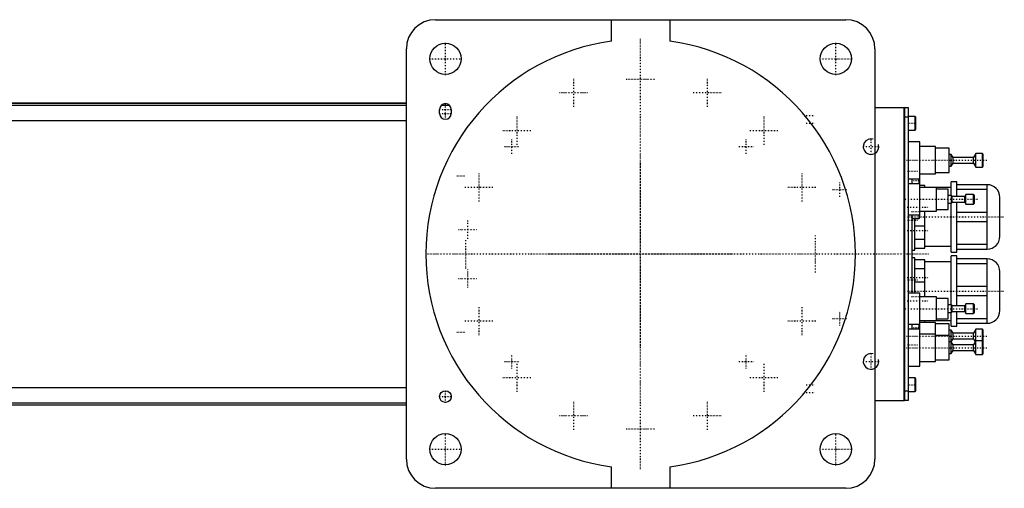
# Model space of a CAD drawing. Extents: x -906 to 186, y -120 to 120.
# Tile 5 of 5: x -318 to 186, y -120 to 120. Entities that reach past the tile are written whole.
import ezdxf

# ---------------------------------------------------------------- set-up
doc = ezdxf.new("R2010")
doc.units = 0
doc.linetypes.add('CENTER', pattern=[1.5, 0.45, -0.5, 0.05, -0.5])
for name, color, linetype in [('AM_0', 7, 'CONTINUOUS'), ('AM_10', 7, 'CONTINUOUS'), ('AM_7', 7, 'CENTER')]:
    doc.layers.add(name, color=color, linetype=linetype)

msp = doc.modelspace()

# ---------------------------------------------------------------- linework, layer by layer
at = {"layer": 'AM_0', "color": 7, "linetype": 'CONTINUOUS'}
for p, q in [((-105, 120), (105, 120)), ((-15, 108.97), (-15, 120)), ((15, 120), (15, 108.97)), ((-120, -105), (-120, 105)), ((120, 105), (120, -105)), ((-120, 77.32), (-390.79, 77.32)), ((-390.6, 77.28), (-120, 77.28)), ((-386.5, 76.29), (-120, 76.29)), ((-101.93, 76.29), (-98.07, 76.29)), ((-103, 72), (-103, 74)), ((-97, 74), (-97, 72)), ((120, 75), (135, 75)), ((135, -75), (135, 75)), ((135, 74.95), (135.05, 74.95)), ((135.05, 75), (135.05, -75)), ((135.05, 75), (137, 75)), ((137, 75), (137, -75)), ((-367.3, 68.3), (-120, 68.3)), ((135, 69.95), (135.05, 69.95)), ((137, 70), (135.05, 70)), ((140.6, 70.5), (137, 70.5)), ((141, 70.1), (140.6, 70.5)), ((140.6, 63.5), (140.6, 70.5)), ((141, 63.9), (141, 70.1)), ((137, 63.5), (140.6, 63.5)), ((140.6, 63.5), (141, 63.9)), ((143, 57.5), (137, 57.5)), ((143, 18.65), (143, 57.5)), ((151, 55), (143, 55)), ((151, 41), (151, 55)), ((158, 54.25), (151, 54.25)), ((158, 41.75), (158, 54.25)), ((159.1, 51), (158, 51)), ((160, 49.5), (159.1, 51)), ((159.1, 45), (159.1, 51)), ((171.7, 51.5), (170.5, 49.5)), ((175, 51.5), (171.7, 51.5)), ((171.7, 44.5), (171.7, 51.5)), ((175.5, 51), (175, 51.5)), ((175, 44.5), (175, 51.5)), ((175.5, 45), (175.5, 51)), ((159.1, 45), (160, 46.5)), ((170.5, 49.5), (160, 49.5)), ((160, 46.5), (160, 49.5)), ((160, 46.5), (170.5, 46.5)), ((170.5, 46.5), (170.5, 49.5)), ((170.5, 46.5), (171.7, 44.5)), ((143, 41), (151, 41)), ((151, 41.75), (158, 41.75)), ((158, 45), (159.1, 45)), ((171.7, 44.5), (175, 44.5)), ((175, 44.5), (175.5, 45)), ((137, 38.5), (143, 38.5)), ((143, 36), (137, 36)), ((139, 36), (139, 38.5)), ((142.6, 36), (142.6, 38.5)), ((162, 37), (159, 37)), ((159, 30.01), (159, 37)), ((162, 29.51), (162, 37)), ((177.5, 35.5), (162, 35.5)), ((177.5, 2.5), (177.5, 35.5)), ((145.5, 35), (143, 35)), ((159, 34), (143, 34)), ((145.5, 34), (145.5, 35)), ((151.5, 22), (151.5, 34)), ((157.5, 33.25), (151.5, 33.25)), ((157.5, 22.75), (157.5, 33.25)), ((162, 33.2), (177.5, 33.2)), ((166.6, 30.5), (166, 29.5)), ((170.5, 30.5), (166.6, 30.5)), ((166.6, 25.5), (166.6, 30.5)), ((171, 30), (170.5, 30.5)), ((170.5, 25.5), (170.5, 30.5)), ((159.2, 30), (157.5, 30)), ((157.5, 26), (159.2, 26)), ((159, 1), (159, 26)), ((159.5, 29.5), (159.2, 30)), ((159.2, 26), (159.2, 30)), ((159.2, 26), (159.5, 26.5)), ((166, 29.5), (159.5, 29.5)), ((159.5, 26.5), (159.5, 29.5)), ((159.5, 26.5), (166, 26.5)), ((162, 1), (162, 26.51)), ((166, 26.5), (166, 29.5)), ((166, 26.5), (166.6, 25.5)), ((166.6, 25.5), (170.5, 25.5)), ((170.5, 25.5), (171, 26)), ((171, 26), (171, 30)), ((184, 9), (184, 29)), ((143, 22), (151.5, 22)), ((145.5, 3), (145.5, 22)), ((151.5, 22.75), (157.5, 22.75)), ((177.5, 21.3), (162, 21.3)), ((137, 20), (143, 20)), ((139, -20), (139, 20)), ((139, 18.25), (142.6, 18.25)), ((140.5, 2), (140.5, 18.25)), ((142.6, 18.25), (142.6, 20)), ((142.6, 18.25), (143, 18.65)), ((162, 16.7), (177.5, 16.7)), ((140.5, 14.49), (145.5, 14.49)), ((145.5, 7.51), (140.5, 7.51)), ((139, 2), (140.5, 2)), ((140.5, 3), (145.5, 3)), ((145.5, 4), (159, 4)), ((159, 1), (162, 1)), ((177.5, 4.8), (162, 4.8)), ((162, 2.5), (177.5, 2.5)), ((140.5, -2), (139, -2)), ((140.5, -20), (140.5, -2)), ((145.5, -3), (140.5, -3)), ((145.5, -22), (145.5, -3)), ((159, -4), (145.5, -4)), ((162, -1), (159, -1)), ((159, -26), (159, -1)), ((162, -26.51), (162, -1)), ((177.5, -2.5), (162, -2.5)), ((162, -4.8), (177.5, -4.8)), ((177.5, -35.5), (177.5, -2.5)), ((140.5, -7.51), (145.5, -7.51)), ((184, -29), (184, -9)), ((145.5, -14.49), (140.5, -14.49)), ((143, -20), (137, -20)), ((143, -57.5), (143, -20)), ((177.5, -16.7), (162, -16.7)), ((151.5, -22), (143, -22)), ((151.5, -34), (151.5, -22)), ((157.5, -22.75), (151.5, -22.75)), ((157.5, -33.25), (157.5, -22.75)), ((162, -21.3), (177.5, -21.3)), ((159.2, -26), (157.5, -26)), ((157.5, -30), (159.2, -30)), ((159, -37), (159, -30.01)), ((159.5, -26.5), (159.2, -26)), ((159.2, -30), (159.2, -26)), ((159.2, -30), (159.5, -29.5)), ((166, -26.5), (159.5, -26.5)), ((159.5, -29.5), (159.5, -26.5)), ((159.5, -29.5), (166, -29.5)), ((162, -37), (162, -29.51)), ((166.6, -25.5), (166, -26.5)), ((166, -29.5), (166, -26.5)), ((166, -29.5), (166.6, -30.5)), ((170.5, -25.5), (166.6, -25.5)), ((166.6, -30.5), (166.6, -25.5)), ((171, -26), (170.5, -25.5)), ((170.5, -30.5), (170.5, -25.5)), ((170.5, -30.5), (171, -30)), ((171, -30), (171, -26)), ((143, -34), (159, -34)), ((151, -35), (143, -35)), ((145.5, -35), (145.5, -34)), ((151, -55), (151, -35)), ((151.5, -33.25), (157.5, -33.25)), ((177.5, -33.2), (162, -33.2)), ((166.6, -30.5), (170.5, -30.5)), ((137, -36), (143, -36)), ((143, -38.5), (137, -38.5)), ((139, -38.5), (139, -36)), ((142.6, -38.5), (142.6, -36)), ((158, -35.75), (151, -35.75)), ((158, -54.25), (158, -35.75)), ((159.1, -39), (158, -39)), ((159, -37), (162, -37)), ((160, -40.5), (159.1, -39)), ((159.1, -51), (159.1, -39)), ((162, -35.5), (177.5, -35.5)), ((171.7, -38.5), (170.5, -40.5)), ((175, -38.5), (171.7, -38.5)), ((171.7, -51.5), (171.7, -38.5)), ((175.5, -39), (175, -38.5)), ((175, -51.5), (175, -38.5)), ((175.5, -51), (175.5, -39)), ((151, -41), (143, -41)), ((158, -41.75), (151, -41.75)), ((159.1, -45), (158, -45)), ((159.1, -45), (160, -43.5)), ((160, -46.5), (159.1, -45)), ((170.5, -40.5), (160, -40.5)), ((160, -43.5), (160, -40.5)), ((160, -43.5), (170.5, -43.5)), ((170.5, -43.5), (170.5, -40.5)), ((170.5, -43.5), (171.4, -45)), ((171.7, -44.5), (170.5, -46.5)), ((175, -44.5), (171.7, -44.5)), ((175.5, -45), (175, -44.5)), ((159.1, -51), (160, -49.5)), ((170.5, -46.5), (160, -46.5)), ((160, -49.5), (160, -46.5)), ((160, -49.5), (170.5, -49.5)), ((170.5, -49.5), (170.5, -46.5)), ((170.5, -49.5), (171.7, -51.5)), ((143, -55), (151, -55)), ((151, -54.25), (158, -54.25)), ((158, -51), (159.1, -51)), ((171.7, -51.5), (175, -51.5)), ((175, -51.5), (175.5, -51)), ((137, -57.5), (143, -57.5)), ((140.6, -63.5), (137, -63.5)), ((141, -63.9), (140.6, -63.5)), ((140.6, -70.5), (140.6, -63.5)), ((141, -70.1), (141, -63.9)), ((-367.3, -68.3), (-120, -68.3)), ((135, -69.95), (135.05, -69.95)), ((135.05, -70), (137, -70)), ((137, -70.5), (140.6, -70.5)), ((140.6, -70.5), (141, -70.1)), ((120, -75), (135, -75)), ((135, -74.95), (135.05, -74.95)), ((137, -75), (135.05, -75)), ((-390.79, -77.32), (-120, -77.32)), ((-390.6, -77.28), (-120, -77.28)), ((-386.5, -76.29), (-120, -76.29)), ((-15, -120), (-15, -108.97)), ((15, -108.97), (15, -120)), ((105, -120), (-105, -120))]:
    msp.add_line(p, q, dxfattribs=at)
for centre, radius in [((-100, 100), 8), ((100, 100), 8), ((-100, -73), 3), ((-100, -100), 8), ((100, -100), 8)]:
    msp.add_circle(centre, radius, dxfattribs=at)
for centre, radius, start, end in [((-105, 105), 15, 90, 180), ((105, 105), 15, 0, 90), ((0, 0), 110, 97.8375, 262.1625), ((0, 0), 110, 277.8375, 82.1625), ((-100, 74), 3, 0, 180), ((-100, 72), 3, 180, 0), ((177.5, 29), 6.5, 0, 90), ((177.5, 9), 6.5, 270, 0), ((177.5, -9), 6.5, 0, 90), ((177.5, -29), 6.5, 270, 0), ((-105, -105), 15, 180, 270), ((105, -105), 15, 270, 0)]:
    msp.add_arc(centre, radius, start, end, dxfattribs=at)
at = {"layer": 'AM_10', "color": 7, "linetype": 'CONTINUOUS'}
for centre in [(118, 55), (118, -55)]:
    msp.add_arc(centre, 4, 75, 15, dxfattribs=at)
at = {"layer": 'AM_7', "color": 4, "linetype": 'CENTER'}
for p, q in [((-100, 91.6), (-100, 108.4)), ((0, -110.25), (0, 110.25)), ((100, 91.6), (100, 108.4)), ((-108.4, 100), (-91.6, 100)), ((91.6, 100), (108.4, 100)), ((-34.25, 75.34), (-34.25, 90.04)), ((-7.35, 89.5), (7.35, 89.5)), ((34.25, 75.34), (34.25, 90.04)), ((-41.6, 82.69), (-26.9, 82.69)), ((26.9, 82.69), (41.6, 82.69)), ((-100, 68.85), (-100, 77.15)), ((-103.15, 74), (-96.85, 74)), ((-103.15, 72), (-96.85, 72)), ((-63.29, 55.94), (-63.29, 70.64)), ((63.29, 55.94), (63.29, 70.64)), ((84.8, 71), (89.2, 71)), ((84.8, 67), (89.2, 67)), ((136.8, 67), (141.2, 67)), ((-70.64, 63.29), (-55.94, 63.29)), ((55.94, 63.29), (70.64, 63.29)), ((-66, 51.32), (-66, 58.67)), ((54, 51.32), (54, 58.67)), ((118, 50.8), (118, 59.2)), ((-69.67, 55), (-62.33, 55)), ((50.33, 55), (57.67, 55)), ((113.8, 55), (122.2, 55)), ((0, -47.25), (0, 47.25)), ((135.07, 48), (177.43, 48)), ((-82.69, 26.9), (-82.69, 41.6)), ((82.69, 26.9), (82.69, 41.6)), ((136.75, 42.5), (142.25, 42.5)), ((-94.2, 40), (-89.8, 40)), ((102, 29.32), (102, 36.67)), ((138.8, 37.67), (143.2, 37.67)), ((-90.04, 34.25), (-75.34, 34.25)), ((75.34, 34.25), (90.04, 34.25)), ((98.33, 33), (105.67, 33)), ((135.3, 28), (172.7, 28)), ((136.5, 24), (147.5, 24)), ((138.8, 21.75), (143.2, 21.75)), ((-88.6, 7.77), (-88.6, 17.22)), ((136.75, 19), (186.25, 19)), ((136.75, 17.4), (142.25, 17.4)), ((-93.32, 12.5), (-83.88, 12.5)), ((136.5, 12), (147.5, 12)), ((-89.5, -7.35), (-89.5, 7.35)), ((89.5, -9.45), (89.5, 9.45)), ((-110.25, 0), (147.5, 0)), ((-47.25, 0), (47.25, 0)), ((-88.6, -17.23), (-88.6, -7.78)), ((-93.32, -12.5), (-83.88, -12.5)), ((136.5, -12), (147.5, -12)), ((136.75, -13.15), (142.25, -13.15)), ((136.75, -19), (186.25, -19)), ((136.5, -24), (147.5, -24)), ((138.8, -21.75), (143.2, -21.75)), ((-82.69, -41.6), (-82.69, -26.9)), ((82.69, -41.6), (82.69, -26.9)), ((102, -36.68), (102, -29.33)), ((135.3, -28), (172.7, -28)), ((-90.04, -34.25), (-75.34, -34.25)), ((75.34, -34.25), (90.04, -34.25)), ((98.33, -33), (105.67, -33)), ((-94.2, -40), (-89.8, -40)), ((138.8, -37.67), (143.2, -37.67)), ((135.07, -42), (177.43, -42)), ((135.07, -48), (177.43, -48)), ((136.75, -46.45), (142.25, -46.45)), ((-69.67, -55), (-62.33, -55)), ((-66, -58.68), (-66, -51.33)), ((50.33, -55), (57.67, -55)), ((54, -58.68), (54, -51.33)), ((113.8, -55), (122.2, -55)), ((118, -59.2), (118, -50.8)), ((-63.29, -70.64), (-63.29, -55.94)), ((63.29, -70.64), (63.29, -55.94)), ((-70.64, -63.29), (-55.94, -63.29)), ((55.94, -63.29), (70.64, -63.29)), ((-100, -76.15), (-100, -69.85)), ((84.8, -67), (89.2, -67)), ((136.8, -67), (141.2, -67)), ((-103.15, -73), (-96.85, -73)), ((-34.25, -90.04), (-34.25, -75.34)), ((34.25, -90.04), (34.25, -75.34)), ((84.8, -71), (89.2, -71)), ((-41.6, -82.69), (-26.9, -82.69)), ((26.9, -82.69), (41.6, -82.69)), ((-7.35, -89.5), (7.35, -89.5)), ((-100, -108.4), (-100, -91.6)), ((100, -108.4), (100, -91.6)), ((-108.4, -100), (-91.6, -100)), ((91.6, -100), (108.4, -100))]:
    msp.add_line(p, q, dxfattribs=at)

doc.saveas('drawing.dxf')
